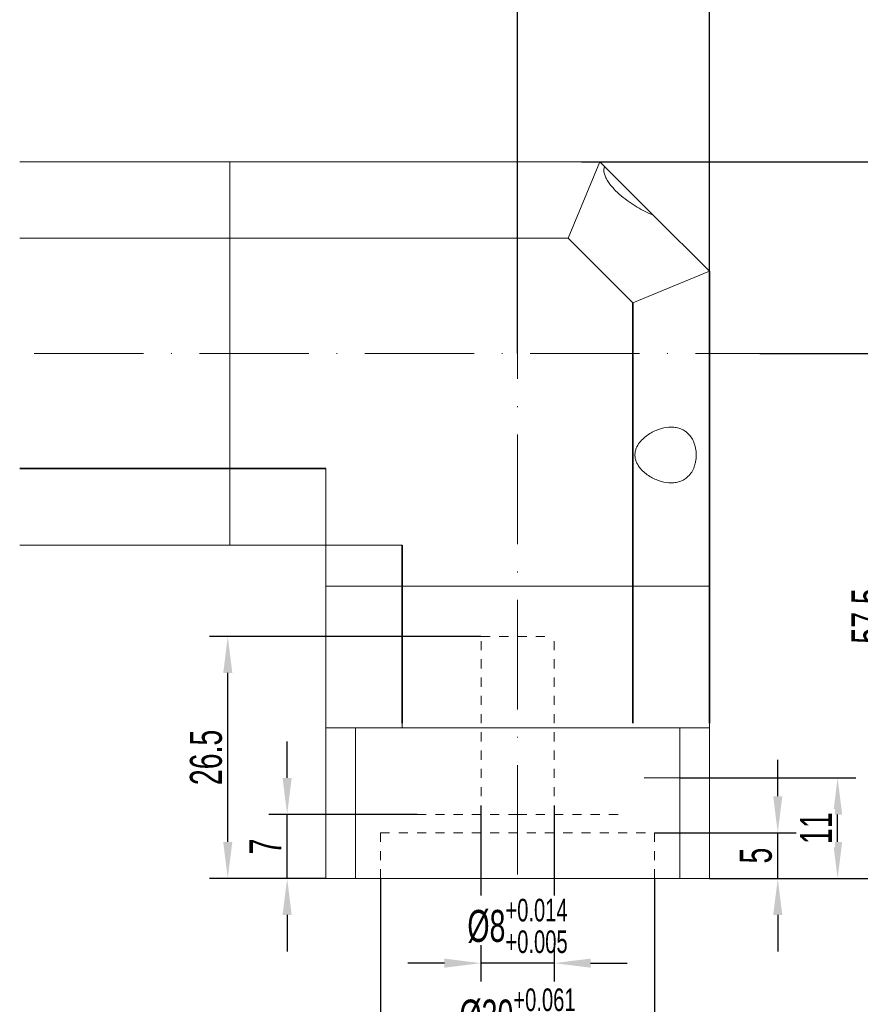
# Model space of a CAD drawing. Header units: millimetres. Extents: x 1394 to 1748, y 1031 to 1282.
# Tile 4 of 6: x 1578 to 1670, y 1119 to 1227. Entities that reach past the tile are written whole.
import ezdxf

# ---------------------------------------------------------------- set-up
doc = ezdxf.new("R2010")
doc.units = ezdxf.units.MM
doc.header["$PDSIZE"] = -5
doc.linetypes.add('ACAD_ISO10W100', pattern=[18, 12, -3, 0, -3])
doc.linetypes.add('虚线', pattern=[2, 1, -1])
doc.layers.get('0').update_dxf_attribs({"lineweight": 18})
doc.layers.get('Defpoints').update_dxf_attribs({"lineweight": 18})
for name, color, linetype, lineweight in [('中心线层', 7, 'ACAD_ISO10W100', 20), ('尺寸线层', 3, 'Continuous', 18), ('粗实线层', 7, 'Continuous', 35), ('细实线层', 7, 'Continuous', 18), ('虚线层', 6, '虚线', 18)]:
    doc.layers.add(name, color=color, linetype=linetype, lineweight=lineweight)
doc.styles.add('标准', font='txt', dxfattribs={"width": 0.667})
doc.dimstyles.new('标准', dxfattribs={"dimtxt": 3.5, "dimasz": 4, "dimexe": 2, "dimexo": 0, "dimtad": 1, "dimdsep": 46, "dimtxsty": '标准', "dimblk": '_CAXARROW', "dimcen": 0, "dimdle": 6, "dimazin": 2, "dimtfac": 0.707107, "dimtdec": 3, "dimtmove": 2, "dimatfit": 3, "dimfxl": 1, "dimfrac": 2, "dimtolj": 1, "dimarcsym": 1})

# ---------------------------------------------------------------- blocks, each defined once
blk = doc.blocks.new('_CAXARROW')
blk.add_hatch(color=0).paths.add_polyline_path([(0, 0), (-1, 0.125), (-1, -0.125)], flags=0)
blk = doc.blocks.new('*D166')
at = {"layer": 'Defpoints', "color": 0}
for p in [(1639.5, 1211.36), (1653.5, 1132.86), (1678.87, 1132.86)]:
    blk.add_point(p, dxfattribs=at)
at = {"layer": '尺寸线层', "color": 0, "lineweight": -2}
for p, q in [((1639.5, 1211.36), (1680.87, 1211.36)), ((1678.87, 1207.36), (1678.87, 1136.86)), ((1653.5, 1132.86), (1680.87, 1132.86))]:
    blk.add_line(p, q, dxfattribs=at)
at = {"layer": '尺寸线层', "color": 0, "lineweight": -2, "xscale": 4, "yscale": 4, "zscale": 4}
for p, rotation in [((1678.87, 1211.36), 90), ((1678.87, 1132.86), 270)]:
    blk.add_blockref('_CAXARROW', p, dxfattribs=dict(at, rotation=rotation))
at = {"layer": '尺寸线层', "color": 0, "insert": (1676.5, 1172.11), "char_height": 3.5, "attachment_point": 5, "rotation": 90, "style": '标准', "bg_fill": 3, "box_fill_scale": 1.1, "bg_fill_color": 257, "bg_fill_transparency": 0}
blk.add_mtext('\\A1;78.5', dxfattribs=at)
blk = doc.blocks.new('*D167')
at = {"layer": 'Defpoints', "color": 0}
for p in [(1647.5, 1137.86), (1660.99, 1137.86), (1653.5, 1132.86)]:
    blk.add_point(p, dxfattribs=at)
at = {"layer": '尺寸线层', "color": 0, "lineweight": -2}
for p, q in [((1660.99, 1141.86), (1660.99, 1145.86)), ((1647.5, 1137.86), (1662.99, 1137.86)), ((1660.99, 1132.86), (1660.99, 1137.86)), ((1653.5, 1132.86), (1662.99, 1132.86)), ((1660.99, 1128.86), (1660.99, 1124.86))]:
    blk.add_line(p, q, dxfattribs=at)
at = {"layer": '尺寸线层', "color": 0, "lineweight": -2, "xscale": 4, "yscale": 4, "zscale": 4}
for p, rotation in [((1660.99, 1137.86), 270), ((1660.99, 1132.86), 90)]:
    blk.add_blockref('_CAXARROW', p, dxfattribs=dict(at, rotation=rotation))
at = {"layer": '尺寸线层', "color": 0, "insert": (1658.61, 1135.36), "char_height": 3.5, "attachment_point": 5, "rotation": 90, "style": '标准', "bg_fill": 3, "box_fill_scale": 1.1, "bg_fill_color": 257, "bg_fill_transparency": 0}
blk.add_mtext('\\A1;5', dxfattribs=at)
blk = doc.blocks.new('*D168')
at = {"layer": 'Defpoints', "color": 0}
for p in [(1628.5, 1140.86), (1636.5, 1140.86), (1628.5, 1123.58)]:
    blk.add_point(p, dxfattribs=at)
at = {"layer": '尺寸线层', "color": 0, "lineweight": -2}
for p, q in [((1628.5, 1140.86), (1628.5, 1121.58)), ((1636.5, 1140.86), (1636.5, 1121.58)), ((1624.5, 1123.58), (1620.5, 1123.58)), ((1636.5, 1123.58), (1628.5, 1123.58)), ((1640.5, 1123.58), (1644.5, 1123.58))]:
    blk.add_line(p, q, dxfattribs=at)
at = {"layer": '尺寸线层', "color": 0, "lineweight": -2, "xscale": 4, "yscale": 4, "zscale": 4}
blk.add_blockref('_CAXARROW', (1628.5, 1123.58), dxfattribs=at)
at = {"layer": '尺寸线层', "color": 0, "lineweight": -2, "xscale": 4, "yscale": 4, "zscale": 4, "rotation": 180}
blk.add_blockref('_CAXARROW', (1636.5, 1123.58), dxfattribs=at)
at = {"layer": '尺寸线层', "color": 0, "insert": (1632.5, 1127.66), "char_height": 3.5, "attachment_point": 5, "style": '标准', "bg_fill": 3, "box_fill_scale": 1.1, "bg_fill_color": 257, "bg_fill_transparency": 0}
blk.add_mtext('\\A1;%%C8{\\H2.474874;\\S+0.014^ +0.005;}', dxfattribs=at)
blk = doc.blocks.new('*D169')
at = {"layer": 'Defpoints', "color": 0}
for p in [(1617.5, 1132.86), (1647.5, 1132.86), (1617.5, 1114.39)]:
    blk.add_point(p, dxfattribs=at)
at = {"layer": '尺寸线层', "color": 0, "lineweight": -2}
for p, q in [((1617.5, 1132.86), (1617.5, 1112.39)), ((1647.5, 1132.86), (1647.5, 1112.39)), ((1643.5, 1114.39), (1621.5, 1114.39))]:
    blk.add_line(p, q, dxfattribs=at)
at = {"layer": '尺寸线层', "color": 0, "lineweight": -2, "xscale": 4, "yscale": 4, "zscale": 4, "rotation": 180}
blk.add_blockref('_CAXARROW', (1617.5, 1114.39), dxfattribs=at)
at = {"layer": '尺寸线层', "color": 0, "lineweight": -2, "xscale": 4, "yscale": 4, "zscale": 4}
blk.add_blockref('_CAXARROW', (1647.5, 1114.39), dxfattribs=at)
at = {"layer": '尺寸线层', "color": 0, "insert": (1632.5, 1117.84), "char_height": 3.5, "attachment_point": 5, "style": '标准', "bg_fill": 3, "box_fill_scale": 1.1, "bg_fill_color": 257, "bg_fill_transparency": 0}
blk.add_mtext('\\A1;%%C30{\\H2.474874;\\S+0.061^ +0.040;}', dxfattribs=at)
blk = doc.blocks.new('*D170')
at = {"layer": 'Defpoints', "color": 0}
for p in [(1600.78, 1159.36), (1628.5, 1159.36), (1611.5, 1132.86)]:
    blk.add_point(p, dxfattribs=at)
at = {"layer": '尺寸线层', "color": 0, "lineweight": -2}
for p, q in [((1628.5, 1159.36), (1598.78, 1159.36)), ((1600.78, 1136.86), (1600.78, 1155.36)), ((1611.5, 1132.86), (1598.78, 1132.86))]:
    blk.add_line(p, q, dxfattribs=at)
at = {"layer": '尺寸线层', "color": 0, "lineweight": -2, "xscale": 4, "yscale": 4, "zscale": 4}
for p, rotation in [((1600.78, 1159.36), 90), ((1600.78, 1132.86), 270)]:
    blk.add_blockref('_CAXARROW', p, dxfattribs=dict(at, rotation=rotation))
at = {"layer": '尺寸线层', "color": 0, "insert": (1598.41, 1146.11), "char_height": 3.5, "attachment_point": 5, "rotation": 90, "style": '标准', "bg_fill": 3, "box_fill_scale": 1.1, "bg_fill_color": 257, "bg_fill_transparency": 0}
blk.add_mtext('\\A1;26.5', dxfattribs=at)
blk = doc.blocks.new('*D171')
at = {"layer": 'Defpoints', "color": 0}
for p in [(1607.28, 1139.86), (1621.5, 1139.86), (1611.5, 1132.86)]:
    blk.add_point(p, dxfattribs=at)
at = {"layer": '尺寸线层', "color": 0, "lineweight": -2}
for p, q in [((1607.28, 1143.86), (1607.28, 1147.86)), ((1621.5, 1139.86), (1605.28, 1139.86)), ((1607.28, 1132.86), (1607.28, 1139.86)), ((1611.5, 1132.86), (1605.28, 1132.86)), ((1607.28, 1128.86), (1607.28, 1124.86))]:
    blk.add_line(p, q, dxfattribs=at)
at = {"layer": '尺寸线层', "color": 0, "lineweight": -2, "xscale": 4, "yscale": 4, "zscale": 4}
for p, rotation in [((1607.28, 1139.86), 270), ((1607.28, 1132.86), 90)]:
    blk.add_blockref('_CAXARROW', p, dxfattribs=dict(at, rotation=rotation))
at = {"layer": '尺寸线层', "color": 0, "insert": (1604.91, 1136.36), "char_height": 3.5, "attachment_point": 5, "rotation": 90, "style": '标准', "bg_fill": 3, "box_fill_scale": 1.1, "bg_fill_color": 257, "bg_fill_transparency": 0}
blk.add_mtext('\\A1;7', dxfattribs=at)
blk = doc.blocks.new('*D172')
at = {"layer": 'Defpoints', "color": 0}
for p in [(1650.26, 1143.86), (1667.54, 1143.86), (1653.5, 1132.86)]:
    blk.add_point(p, dxfattribs=at)
at = {"layer": '尺寸线层', "color": 0, "lineweight": -2}
for p, q in [((1650.26, 1143.86), (1669.54, 1143.86)), ((1667.54, 1136.86), (1667.54, 1139.86)), ((1653.5, 1132.86), (1669.54, 1132.86))]:
    blk.add_line(p, q, dxfattribs=at)
at = {"layer": '尺寸线层', "color": 0, "lineweight": -2, "xscale": 4, "yscale": 4, "zscale": 4}
for p, rotation in [((1667.54, 1143.86), 90), ((1667.54, 1132.86), 270)]:
    blk.add_blockref('_CAXARROW', p, dxfattribs=dict(at, rotation=rotation))
at = {"layer": '尺寸线层', "color": 0, "insert": (1665.16, 1138.36), "char_height": 3.5, "attachment_point": 5, "rotation": 90, "style": '标准', "bg_fill": 3, "box_fill_scale": 1.1, "bg_fill_color": 257, "bg_fill_transparency": 0}
blk.add_mtext('\\A1;11', dxfattribs=at)
blk = doc.blocks.new('*D173')
at = {"layer": 'Defpoints', "color": 0}
for p in [(1659.04, 1190.36), (1673.2, 1190.36), (1653.5, 1132.86)]:
    blk.add_point(p, dxfattribs=at)
at = {"layer": '尺寸线层', "color": 0, "lineweight": -2}
for p, q in [((1659.04, 1190.36), (1675.2, 1190.36)), ((1673.2, 1136.86), (1673.2, 1186.36)), ((1653.5, 1132.86), (1675.2, 1132.86))]:
    blk.add_line(p, q, dxfattribs=at)
at = {"layer": '尺寸线层', "color": 0, "lineweight": -2, "xscale": 4, "yscale": 4, "zscale": 4}
for p, rotation in [((1673.2, 1190.36), 90), ((1673.2, 1132.86), 270)]:
    blk.add_blockref('_CAXARROW', p, dxfattribs=dict(at, rotation=rotation))
at = {"layer": '尺寸线层', "color": 0, "insert": (1670.83, 1161.61), "char_height": 3.5, "attachment_point": 5, "rotation": 90, "style": '标准', "bg_fill": 3, "box_fill_scale": 1.1, "bg_fill_color": 257, "bg_fill_transparency": 0}
blk.add_mtext('\\A1;57.5', dxfattribs=at)
blk = doc.blocks.new('*D174')
at = {"layer": 'Defpoints', "color": 0}
for p in [(1632.5, 1246.54), (1565, 1190.36), (1632.5, 1190.36)]:
    blk.add_point(p, dxfattribs=at)
at = {"layer": '尺寸线层', "color": 0, "lineweight": -2}
for p, q in [((1565, 1190.36), (1565, 1248.54)), ((1632.5, 1190.36), (1632.5, 1248.54)), ((1569, 1246.54), (1628.5, 1246.54))]:
    blk.add_line(p, q, dxfattribs=at)
at = {"layer": '尺寸线层', "color": 0, "lineweight": -2, "xscale": 4, "yscale": 4, "zscale": 4, "rotation": 180}
blk.add_blockref('_CAXARROW', (1565, 1246.54), dxfattribs=at)
at = {"layer": '尺寸线层', "color": 0, "lineweight": -2, "xscale": 4, "yscale": 4, "zscale": 4}
blk.add_blockref('_CAXARROW', (1632.5, 1246.54), dxfattribs=at)
at = {"layer": '尺寸线层', "color": 0, "insert": (1598.75, 1248.91), "char_height": 3.5, "attachment_point": 5, "style": '标准', "bg_fill": 3, "box_fill_scale": 1.1, "bg_fill_color": 257, "bg_fill_transparency": 0}
blk.add_mtext('\\A1;67.5', dxfattribs=at)
blk = doc.blocks.new('*D175')
at = {"layer": 'Defpoints', "color": 0}
for p in [(1545.5, 1252.28), (1545.5, 1190.36), (1653.5, 1190.36)]:
    blk.add_point(p, dxfattribs=at)
at = {"layer": '尺寸线层', "color": 0, "lineweight": -2}
for p, q in [((1545.5, 1190.36), (1545.5, 1254.28)), ((1653.5, 1190.36), (1653.5, 1254.28)), ((1649.5, 1252.28), (1549.5, 1252.28))]:
    blk.add_line(p, q, dxfattribs=at)
at = {"layer": '尺寸线层', "color": 0, "lineweight": -2, "xscale": 4, "yscale": 4, "zscale": 4, "rotation": 180}
blk.add_blockref('_CAXARROW', (1545.5, 1252.28), dxfattribs=at)
at = {"layer": '尺寸线层', "color": 0, "lineweight": -2, "xscale": 4, "yscale": 4, "zscale": 4}
blk.add_blockref('_CAXARROW', (1653.5, 1252.28), dxfattribs=at)
at = {"layer": '尺寸线层', "color": 0, "insert": (1599.5, 1254.65), "char_height": 3.5, "attachment_point": 5, "style": '标准', "bg_fill": 3, "box_fill_scale": 1.1, "bg_fill_color": 257, "bg_fill_transparency": 0}
blk.add_mtext('\\A1;108', dxfattribs=at)

msp = doc.modelspace()

# ---------------------------------------------------------------- linework, layer by layer
at = {"layer": '中心线层'}
for p, q in [((1632.504, 1217.677), (1632.504, 1131.441)), ((1543.371, 1190.361), (1666.808, 1190.361))]:
    msp.add_line(p, q, dxfattribs=at)
at = {"layer": '粗实线层'}
for p, q in [((1578.004, 1177.741), (1611.504, 1177.741)), ((1619.885, 1169.361), (1619.885, 1149.861))]:
    msp.add_line(p, q, dxfattribs=at)
at = {"layer": '细实线层'}
for p, q in [((1641.504, 1211.361), (1638.033, 1202.98)), ((1642.034, 1210.83), (1641.504, 1211.361)), ((1647.365, 1205.5), (1642.024, 1210.841)), ((1653.504, 1199.361), (1647.356, 1205.509)), ((1638.033, 1202.98), (1578.004, 1202.98)), ((1653.504, 1199.361), (1645.123, 1195.889)), ((1611.504, 1149.361), (1611.504, 1177.741)), ((1578.004, 1169.361), (1617.504, 1169.361)), ((1619.885, 1169.361), (1578.004, 1169.361)), ((1611.504, 1169.361), (1612.004, 1169.361)), ((1611.504, 1164.861), (1632.504, 1164.861)), ((1611.504, 1164.861), (1632.504, 1164.861)), ((1619.885, 1164.861), (1619.885, 1149.361)), ((1653.504, 1164.861), (1632.504, 1164.861)), ((1611.504, 1163.361), (1611.504, 1147.861)), ((1611.504, 1149.361), (1611.504, 1132.861)), ((1632.504, 1149.361), (1611.504, 1149.361)), ((1632.504, 1149.361), (1611.504, 1149.361)), ((1614.749, 1132.861), (1614.749, 1149.361))]:
    msp.add_line(p, q, dxfattribs=at)
for points, knots in [([(1642.034, 1210.83), (1641.988, 1210.742), (1641.96, 1210.639), (1641.941, 1210.403), (1641.952, 1210.27), (1642.013, 1209.991), (1642.064, 1209.841), (1642.198, 1209.542), (1642.282, 1209.389), (1642.471, 1209.09), (1642.575, 1208.944), (1642.801, 1208.658), (1642.923, 1208.517), (1643.3, 1208.112), (1643.568, 1207.861), (1644.128, 1207.388), (1644.418, 1207.166), (1645, 1206.757), (1645.294, 1206.567), (1645.885, 1206.215), (1646.184, 1206.051), (1646.776, 1205.756), (1647.068, 1205.623), (1647.356, 1205.509)], [0, 0, 0, 0, 0.5004725, 0.5004725, 1.000945, 1.000945, 1.5014174, 1.5014174, 2.0018899, 2.0018899, 2.5023624, 2.5023624, 3.0028349, 3.0028349, 4.0037798, 4.0037798, 5.0047248, 5.0047248, 6.0056697, 6.0056697, 7.0066147, 7.0066147, 8.0075597, 8.0075597, 8.0075597, 8.0075597]), ([(1652.06, 1179.233), (1652.06, 1178.978), (1652.036, 1178.73), (1651.967, 1178.369), (1651.938, 1178.25), (1651.871, 1178.024), (1651.832, 1177.915), (1651.703, 1177.602), (1651.597, 1177.41), (1651.361, 1177.074), (1651.227, 1176.926), (1650.944, 1176.676), (1650.793, 1176.573), (1650.475, 1176.403), (1650.307, 1176.337), (1649.966, 1176.241), (1649.792, 1176.21), (1649.435, 1176.179), (1649.251, 1176.179), (1648.696, 1176.22), (1648.324, 1176.301), (1647.763, 1176.498), (1647.575, 1176.576), (1647.203, 1176.76), (1647.02, 1176.863), (1646.663, 1177.099), (1646.488, 1177.231), (1646.152, 1177.531), (1645.994, 1177.697), (1645.71, 1178.07), (1645.586, 1178.278), (1645.451, 1178.622), (1645.415, 1178.743), (1645.367, 1178.988), (1645.355, 1179.114), (1645.356, 1179.368), (1645.369, 1179.492), (1645.419, 1179.737), (1645.456, 1179.858), (1645.592, 1180.199), (1645.719, 1180.407), (1646.003, 1180.778), (1646.16, 1180.942), (1646.496, 1181.24), (1646.671, 1181.372), (1647.028, 1181.606), (1647.21, 1181.709), (1647.58, 1181.891), (1647.769, 1181.97), (1648.332, 1182.166), (1648.704, 1182.247), (1649.258, 1182.286), (1649.441, 1182.286), (1649.798, 1182.254), (1649.972, 1182.223), (1650.312, 1182.126), (1650.479, 1182.06), (1650.797, 1181.89), (1650.947, 1181.787), (1651.23, 1181.536), (1651.363, 1181.388), (1651.598, 1181.053), (1651.703, 1180.863), (1651.876, 1180.444), (1651.943, 1180.219), (1652.036, 1179.735), (1652.06, 1179.487), (1652.06, 1179.233)], [0, 0, 0, 0, 0.6298232, 0.6298232, 0.9447348, 0.9447348, 1.2596464, 1.2596464, 1.8894696, 1.8894696, 2.5192929, 2.5192929, 3.1491161, 3.1491161, 3.7789393, 3.7789393, 4.4087625, 4.4087625, 5.0385857, 5.0385857, 6.2982321, 6.2982321, 6.9280553, 6.9280553, 7.5578786, 7.5578786, 8.1877018, 8.1877018, 8.817525, 8.817525, 9.4473482, 9.4473482, 9.7622598, 9.7622598, 10.0771714, 10.0771714, 10.392083, 10.392083, 10.7069946, 10.7069946, 11.3368178, 11.3368178, 11.966641, 11.966641, 12.5964643, 12.5964643, 13.2262875, 13.2262875, 13.8561107, 13.8561107, 15.1157571, 15.1157571, 15.7455803, 15.7455803, 16.3754035, 16.3754035, 17.0052267, 17.0052267, 17.63505, 17.63505, 18.2648732, 18.2648732, 18.8946964, 18.8946964, 19.5245196, 19.5245196, 20.1543428, 20.1543428, 20.1543428, 20.1543428])]:
    msp.add_open_spline(points, degree=3, knots=knots, dxfattribs=at)
at = {"layer": '虚线层'}
for p, q in [((1628.504, 1159.361), (1636.504, 1159.361)), ((1628.504, 1139.861), (1628.504, 1159.361)), ((1636.504, 1139.861), (1636.504, 1159.361)), ((1621.504, 1139.861), (1632.504, 1139.861)), ((1621.504, 1139.861), (1632.504, 1139.861)), ((1617.504, 1132.861), (1617.504, 1137.861))]:
    msp.add_line(p, q, dxfattribs=at)

# ---------------------------------------------------------------- next in the draw order: dimensions: what is measured, and where the dimension line sits
at = {"layer": '尺寸线层'}
dim = msp.add_linear_dim(base=(1678.871, 1132.861), p1=(1639.504, 1211.361), p2=(1653.504, 1132.861), angle=270, dimstyle='标准', override={"dimsah": 1, "dimtfill": 1, "dimtzin": 0}, dxfattribs=at)
dim.commit()
dim.dimension.update_dxf_attribs({"geometry": '*D166', "text_midpoint": (1676.496, 1172.111)})

# ---------------------------------------------------------------- next in the draw order: linework, layer by layer
at = {"layer": '中心线层'}
msp.add_line((1646.374, 1143.861), (1655.065, 1143.861), dxfattribs=at)
at = {"layer": '粗实线层'}
for p, q in [((1653.504, 1199.361), (1653.504, 1149.861)), ((1645.123, 1195.889), (1645.123, 1149.861))]:
    msp.add_line(p, q, dxfattribs=at)
at = {"layer": '细实线层'}
for p, q in [((1641.504, 1211.361), (1578.004, 1211.361)), ((1645.123, 1195.889), (1638.033, 1202.98)), ((1653.504, 1164.861), (1632.504, 1164.861)), ((1653.504, 1163.361), (1653.504, 1147.861)), ((1632.504, 1149.361), (1653.504, 1149.361)), ((1632.504, 1149.361), (1653.504, 1149.361)), ((1650.259, 1132.861), (1650.259, 1149.361)), ((1653.504, 1149.361), (1653.504, 1132.861)), ((1611.504, 1132.861), (1653.504, 1132.861))]:
    msp.add_line(p, q, dxfattribs=at)
at = {"layer": '虚线层'}
for p, q in [((1643.504, 1139.861), (1632.504, 1139.861)), ((1617.504, 1137.861), (1647.504, 1137.861)), ((1647.504, 1132.861), (1647.504, 1137.861))]:
    msp.add_line(p, q, dxfattribs=at)

# ---------------------------------------------------------------- next in the draw order: dimensions: what is measured, and where the dimension line sits
at = {"layer": '尺寸线层'}
dim = msp.add_linear_dim(base=(1632.504, 1246.539), p1=(1565.004, 1190.361), p2=(1632.504, 1190.361), dimstyle='标准', override={"dimsah": 1, "dimtfill": 1, "dimtzin": 0}, dxfattribs=at)
dim.commit()
dim.dimension.update_dxf_attribs({"geometry": '*D174', "text_midpoint": (1598.754, 1248.914)})
dim = msp.add_linear_dim(base=(1660.989, 1137.861), p1=(1653.504, 1132.861), p2=(1647.504, 1137.861), angle=90, dimstyle='标准', override={"dimsah": 1, "dimtfill": 1, "dimtzin": 0}, dxfattribs=at)
dim.commit()
dim.dimension.update_dxf_attribs({"geometry": '*D167', "text_midpoint": (1658.614, 1135.361)})

# ---------------------------------------------------------------- next in the draw order: dimensions: what is measured, and where the dimension line sits
dim = msp.add_linear_dim(base=(1628.504, 1123.58), p1=(1636.504, 1140.861), p2=(1628.504, 1140.861), dimstyle='标准', override={"dimpost": '%%C<>', "dimsah": 1, "dimtol": 1, "dimtp": 0.014, "dimtm": -0.005, "dimtfill": 1, "dimtzin": 0}, dxfattribs=at)
dim.commit()
dim.dimension.update_dxf_attribs({"geometry": '*D168', "text_midpoint": (1632.504, 1127.657), "dimtype": 160})

# ---------------------------------------------------------------- next in the draw order: dimensions: what is measured, and where the dimension line sits
dim = msp.add_linear_dim(base=(1617.504, 1114.386), p1=(1647.504, 1132.861), p2=(1617.504, 1132.861), dimstyle='标准', override={"dimpost": '%%C<>', "dimsah": 1, "dimtol": 1, "dimtp": 0.061, "dimtm": -0.04, "dimtfill": 1, "dimtzin": 0}, dxfattribs=at)
dim.commit()
dim.dimension.update_dxf_attribs({"geometry": '*D169', "text_midpoint": (1632.504, 1117.843)})

# ---------------------------------------------------------------- next in the draw order: dimensions: what is measured, and where the dimension line sits
for base, p1, p2, picture, middle in [((1600.783, 1159.361), (1611.504, 1132.861), (1628.504, 1159.361), '*D170', (1598.408, 1146.111)), ((1667.535, 1143.861), (1653.504, 1132.861), (1650.259, 1143.861), '*D172', (1665.16, 1138.361))]:
    dim = msp.add_linear_dim(base=base, p1=p1, p2=p2, angle=90, dimstyle='标准', override={"dimsah": 1, "dimtfill": 1, "dimtzin": 0}, dxfattribs=at)
    dim.commit()
    dim.dimension.update_dxf_attribs({"geometry": picture, "text_midpoint": middle})

# ---------------------------------------------------------------- next in the draw order: dimensions: what is measured, and where the dimension line sits
for base, p1, p2, picture, middle in [((1673.2, 1190.361), (1653.504, 1132.861), (1659.036, 1190.361), '*D173', (1670.825, 1161.611)), ((1607.282, 1139.861), (1611.504, 1132.861), (1621.504, 1139.861), '*D171', (1604.907, 1136.361))]:
    dim = msp.add_linear_dim(base=base, p1=p1, p2=p2, angle=90, dimstyle='标准', override={"dimsah": 1, "dimtfill": 1, "dimtzin": 0}, dxfattribs=at)
    dim.commit()
    dim.dimension.update_dxf_attribs({"geometry": picture, "text_midpoint": middle})

# ---------------------------------------------------------------- next in the draw order: dimensions: what is measured, and where the dimension line sits
dim = msp.add_linear_dim(base=(1545.504, 1252.28), p1=(1653.504, 1190.361), p2=(1545.504, 1190.361), angle=180, dimstyle='标准', override={"dimsah": 1, "dimtfill": 1, "dimtzin": 0}, dxfattribs=at)
dim.commit()
dim.dimension.update_dxf_attribs({"geometry": '*D175', "text_midpoint": (1599.504, 1254.655)})

# ---------------------------------------------------------------- next in the draw order: linework, layer by layer
at = {"layer": '细实线层'}
for p, q in [((1578.004, 1211.361), (1618.004, 1211.361)), ((1601.004, 1169.361), (1601.004, 1211.361)), ((1601.004, 1211.361), (1601.004, 1190.361)), ((1601.004, 1211.361), (1601.004, 1190.361)), ((1601.004, 1169.361), (1601.004, 1190.361)), ((1601.004, 1169.361), (1601.004, 1190.361))]:
    msp.add_line(p, q, dxfattribs=at)

doc.saveas('drawing.dxf')
